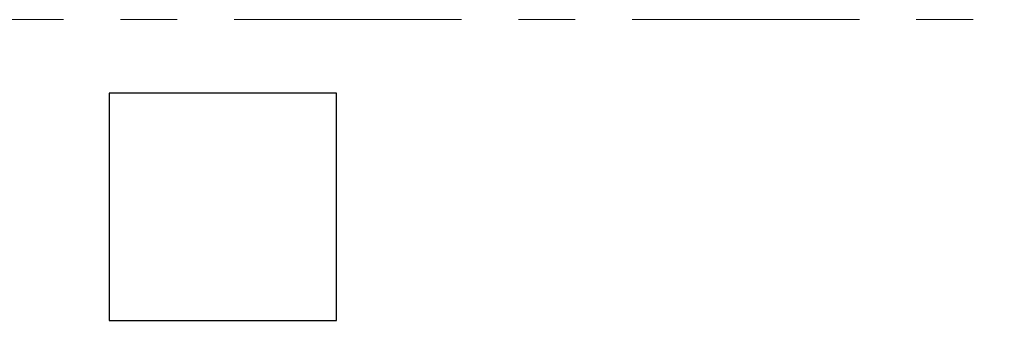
# Model space of a CAD drawing. Header units: metres. Extents: x -38 to 86, y -15 to 21.
# Tile 24 of 103: x 21.493 to 23.225, y 6.87 to 7.4. Entities that reach past the tile are written whole.
import ezdxf

# ---------------------------------------------------------------- set-up
doc = ezdxf.new("R2010")
doc.units = ezdxf.units.M
doc.linetypes.add('______11', pattern=[0.5, 0.4, -0.05, 0, -0.05])
doc.linetypes.add('______5', pattern=[1.1, 0.8, -0.1, 0.1, -0.1])
doc.layers.add('XR$2$Осевая линия (1)', color=7, linetype='______5', lineweight=13)
doc.layers.add('XR$3$Перекрытие (1)', color=7, linetype='Continuous', lineweight=35)

msp = doc.modelspace()

# ---------------------------------------------------------------- linework, layer by layer
at = {"layer": 'XR$2$Осевая линия (1)', "color": 253, "linetype": '______11', "lineweight": 13, "true_color": 0xa0a0a0, "transparency": 33554687}
msp.add_line((-2.63, 7.4), (62.6, 7.4), dxfattribs=at)
at = {"layer": 'XR$3$Перекрытие (1)', "color": 7, "linetype": 'Continuous', "lineweight": 25, "transparency": 33554687}
for p, q in [((21.65, 7.2702), (21.65, 6.8702)), ((22.05, 7.2702), (21.65, 7.2702)), ((22.05, 6.8702), (22.05, 7.2702)), ((21.65, 6.8702), (22.05, 6.8702))]:
    msp.add_line(p, q, dxfattribs=at)

doc.saveas('drawing.dxf')
